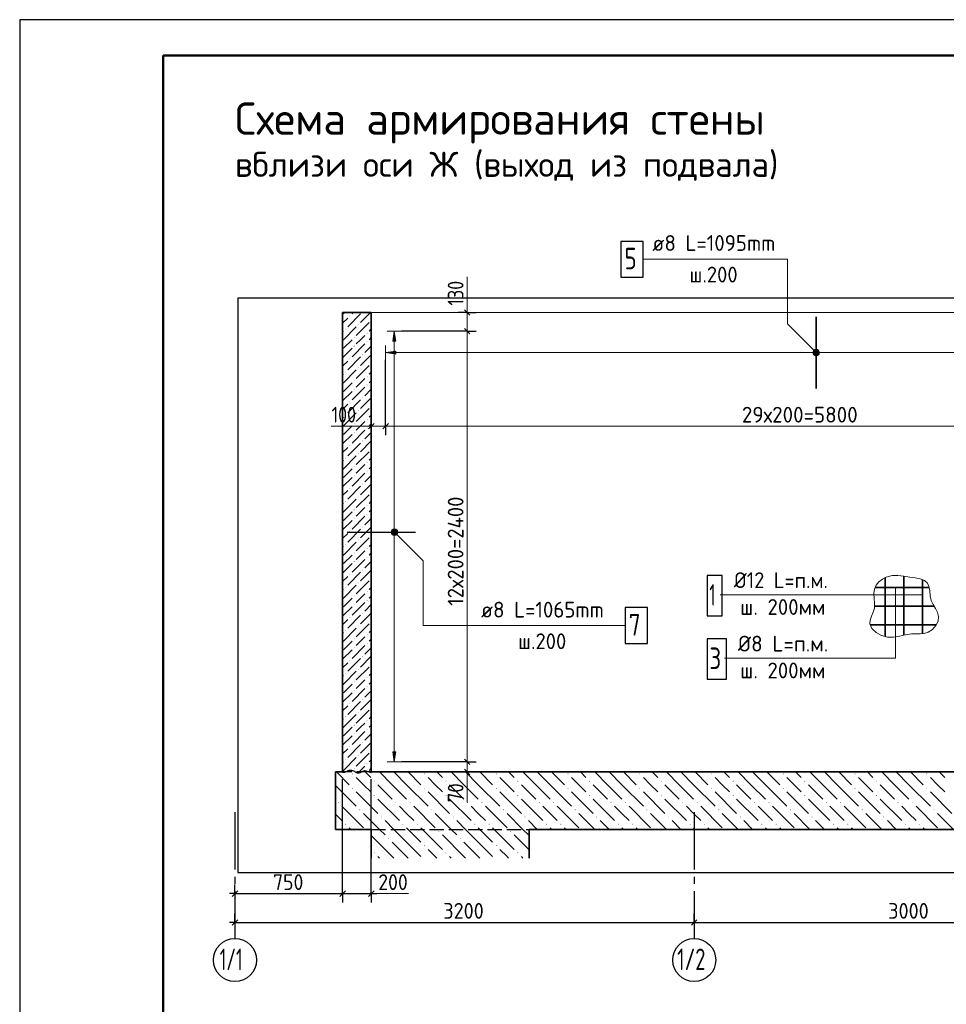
# Model space of a CAD drawing. Header units: millimetres. Extents: x 0 to 42000, y 0 to 29700.
# Tile 2 of 8: x 0 to 12913, y 15983 to 29700. Entities that reach past the tile are written whole.
import ezdxf

# ---------------------------------------------------------------- set-up
doc = ezdxf.new("R2010")
doc.units = ezdxf.units.MM
doc.linetypes.add('______2', pattern=[270, 200, -70])
doc.linetypes.add('______5', pattern=[1100, 800, -100, 100, -100])
for name, color, linetype, lineweight in [('Standard', 7, 'Continuous', 25), ('ЖБ Лента фундамента под плитной частью', 7, 'Continuous', 35), ('ЖБ Плита Фундамента верхний уровень', 7, 'Continuous', 35), ('ЖБ Стена верхний уровень', 7, 'Continuous', 35), ('Заголовок чертежа', 7, 'Continuous', 25), ('Позиционная метка линия выноска', 7, 'Continuous', 13), ('Позиционная метка номер позиции', 7, 'Continuous', 13), ('Примечания', 7, 'Continuous', 13), ('Стена обрамление П-обр.', 7, 'Continuous', 35)]:
    doc.layers.add(name, color=color, linetype=linetype, lineweight=lineweight)
doc.layers.add('Оси', color=7, linetype='______5')
doc.layers.add('Размерная выноска', color=7, linetype='Continuous')
doc.layers.add('Стена Хомут', color=7, linetype='Continuous', lineweight=25, true_color=0x6e3c1e)
doc.styles.add('ISOCPEUR', font='txt')

msp = doc.modelspace()

# ---------------------------------------------------------------- hatches: boundary and pattern name
at = {"layer": 'ЖБ Лента фундамента под плитной частью', "linetype": 'Continuous', "lineweight": 18, "transparency": 33554687}
for points in [[(5835, 18392), (5841, 18399), (5848, 18392), (5841, 18386)], [(6835, 18392), (6841, 18399), (6848, 18392), (6841, 18386)], [(5135, 18292), (5141, 18299), (5148, 18292), (5141, 18286)], [(6135, 18292), (6141, 18299), (6148, 18292), (6141, 18286)], [(5635, 18192), (5641, 18199), (5648, 18192), (5641, 18186)], [(6635, 18192), (6641, 18199), (6648, 18192), (6641, 18186)], [(4935, 18092), (4941, 18099), (4948, 18092), (4941, 18086)], [(5935, 18092), (5941, 18099), (5948, 18092), (5941, 18086)], [(6935, 18092), (6941, 18099), (6948, 18092), (6941, 18086)]]:
    msp.add_hatch(color=7, dxfattribs=at).paths.add_polyline_path(points, flags=16)
at = {"layer": 'ЖБ Плита Фундамента верхний уровень', "linetype": 'Continuous', "lineweight": 18, "transparency": 33554687}
for points in [[(4635, 19192), (4641, 19199), (4648, 19192), (4641, 19186)], [(4935, 19092), (4941, 19099), (4948, 19092), (4941, 19086)], [(5635, 19192), (5641, 19199), (5648, 19192), (5641, 19186)], [(5935, 19092), (5941, 19099), (5948, 19092), (5941, 19086)], [(6635, 19192), (6641, 19199), (6648, 19192), (6641, 19186)], [(6935, 19092), (6941, 19099), (6948, 19092), (6941, 19086)], [(7635, 19192), (7641, 19199), (7648, 19192), (7641, 19186)], [(7935, 19092), (7941, 19099), (7948, 19092), (7941, 19086)], [(8635, 19192), (8641, 19199), (8648, 19192), (8641, 19186)], [(8935, 19092), (8941, 19099), (8948, 19092), (8941, 19086)], [(9635, 19192), (9641, 19199), (9648, 19192), (9641, 19186)], [(9935, 19092), (9941, 19099), (9948, 19092), (9941, 19086)], [(10635, 19192), (10641, 19199), (10648, 19192), (10641, 19186)], [(10935, 19092), (10941, 19099), (10948, 19092), (10941, 19086)], [(11635, 19192), (11641, 19199), (11648, 19192), (11641, 19186)], [(11935, 19092), (11941, 19099), (11948, 19092), (11941, 19086)], [(12635, 19192), (12641, 19199), (12648, 19192), (12641, 19186)], [(4635, 18992), (4641, 18999), (4648, 18992), (4641, 18986)], [(5635, 18992), (5641, 18999), (5648, 18992), (5641, 18986)], [(6635, 18992), (6641, 18999), (6648, 18992), (6641, 18986)], [(7635, 18992), (7641, 18999), (7648, 18992), (7641, 18986)], [(8635, 18992), (8641, 18999), (8648, 18992), (8641, 18986)], [(9635, 18992), (9641, 18999), (9648, 18992), (9641, 18986)], [(10635, 18992), (10641, 18999), (10648, 18992), (10641, 18986)], [(11635, 18992), (11641, 18999), (11648, 18992), (11641, 18986)], [(12635, 18992), (12641, 18999), (12648, 18992), (12641, 18986)], [(4435, 18792), (4441, 18799), (4448, 18792), (4441, 18786)], [(4935, 18892), (4941, 18899), (4948, 18892), (4941, 18886)], [(5235, 18792), (5241, 18799), (5248, 18792), (5241, 18786)], [(5435, 18792), (5441, 18799), (5448, 18792), (5441, 18786)], [(5935, 18892), (5941, 18899), (5948, 18892), (5941, 18886)], [(6235, 18792), (6241, 18799), (6248, 18792), (6241, 18786)], [(6435, 18792), (6441, 18799), (6448, 18792), (6441, 18786)], [(6935, 18892), (6941, 18899), (6948, 18892), (6941, 18886)], [(7235, 18792), (7241, 18799), (7248, 18792), (7241, 18786)], [(7435, 18792), (7441, 18799), (7448, 18792), (7441, 18786)], [(7935, 18892), (7941, 18899), (7948, 18892), (7941, 18886)], [(8235, 18792), (8241, 18799), (8248, 18792), (8241, 18786)], [(8435, 18792), (8441, 18799), (8448, 18792), (8441, 18786)], [(8935, 18892), (8941, 18899), (8948, 18892), (8941, 18886)], [(9235, 18792), (9241, 18799), (9248, 18792), (9241, 18786)], [(9435, 18792), (9441, 18799), (9448, 18792), (9441, 18786)], [(9935, 18892), (9941, 18899), (9948, 18892), (9941, 18886)], [(10235, 18792), (10241, 18799), (10248, 18792), (10241, 18786)], [(10435, 18792), (10441, 18799), (10448, 18792), (10441, 18786)], [(10935, 18892), (10941, 18899), (10948, 18892), (10941, 18886)], [(11235, 18792), (11241, 18799), (11248, 18792), (11241, 18786)], [(11435, 18792), (11441, 18799), (11448, 18792), (11441, 18786)], [(11935, 18892), (11941, 18899), (11948, 18892), (11941, 18886)], [(12235, 18792), (12241, 18799), (12248, 18792), (12241, 18786)], [(12435, 18792), (12441, 18799), (12448, 18792), (12441, 18786)], [(4735, 18692), (4741, 18699), (4748, 18692), (4741, 18686)], [(5735, 18692), (5741, 18699), (5748, 18692), (5741, 18686)], [(6735, 18692), (6741, 18699), (6748, 18692), (6741, 18686)], [(7735, 18692), (7741, 18699), (7748, 18692), (7741, 18686)], [(8735, 18692), (8741, 18699), (8748, 18692), (8741, 18686)], [(9735, 18692), (9741, 18699), (9748, 18692), (9741, 18686)], [(10735, 18692), (10741, 18699), (10748, 18692), (10741, 18686)], [(11735, 18692), (11741, 18699), (11748, 18692), (11741, 18686)], [(12735, 18692), (12741, 18699), (12748, 18692), (12741, 18686)], [(5035, 18592), (5041, 18599), (5048, 18592), (5041, 18586)], [(6035, 18592), (6041, 18599), (6048, 18592), (6041, 18586)], [(7035, 18592), (7041, 18599), (7048, 18592), (7041, 18586)], [(8035, 18592), (8041, 18599), (8048, 18592), (8041, 18586)], [(9035, 18592), (9041, 18599), (9048, 18592), (9041, 18586)], [(10035, 18592), (10041, 18599), (10048, 18592), (10041, 18586)], [(11035, 18592), (11041, 18599), (11048, 18592), (11041, 18586)], [(12035, 18592), (12041, 18599), (12048, 18592), (12041, 18586)], [(4535, 18492), (4541, 18499), (4548, 18492), (4541, 18486)], [(5335, 18492), (5341, 18499), (5348, 18492), (5341, 18486)], [(5535, 18492), (5541, 18499), (5548, 18492), (5541, 18486)], [(6335, 18492), (6341, 18499), (6348, 18492), (6341, 18486)], [(6535, 18492), (6541, 18499), (6548, 18492), (6541, 18486)], [(7335, 18492), (7341, 18499), (7348, 18492), (7341, 18486)], [(7535, 18492), (7541, 18499), (7548, 18492), (7541, 18486)], [(8335, 18492), (8341, 18499), (8348, 18492), (8341, 18486)], [(8535, 18492), (8541, 18499), (8548, 18492), (8541, 18486)], [(9335, 18492), (9341, 18499), (9348, 18492), (9341, 18486)], [(9535, 18492), (9541, 18499), (9548, 18492), (9541, 18486)], [(10335, 18492), (10341, 18499), (10348, 18492), (10341, 18486)], [(10535, 18492), (10541, 18499), (10548, 18492), (10541, 18486)], [(11335, 18492), (11341, 18499), (11348, 18492), (11341, 18486)], [(11535, 18492), (11541, 18499), (11548, 18492), (11541, 18486)], [(12335, 18492), (12341, 18499), (12348, 18492), (12341, 18486)], [(12535, 18492), (12541, 18499), (12548, 18492), (12541, 18486)]]:
    msp.add_hatch(color=7, dxfattribs=at).paths.add_polyline_path(points, flags=16)
at = {"layer": 'ЖБ Стена верхний уровень', "linetype": 'Continuous', "lineweight": 18, "transparency": 33554687}
for points in [[(4596, 25572), (4601, 25577), (4606, 25572), (4601, 25567)], [(4896, 25512), (4900, 25516), (4900, 25508)], [(4536, 25392), (4541, 25397), (4546, 25392), (4541, 25387)], [(4716, 25452), (4721, 25457), (4726, 25452), (4721, 25447)], [(4656, 25272), (4661, 25277), (4666, 25272), (4661, 25267)], [(4836, 25332), (4841, 25337), (4846, 25332), (4841, 25327)], [(4656, 25152), (4661, 25157), (4666, 25152), (4661, 25147)], [(4836, 25212), (4841, 25217), (4846, 25212), (4841, 25207)], [(4596, 24972), (4601, 24977), (4606, 24972), (4601, 24967)], [(4776, 25032), (4781, 25037), (4786, 25032), (4781, 25027)], [(4716, 24852), (4721, 24857), (4726, 24852), (4721, 24847)], [(4896, 24912), (4900, 24916), (4900, 24908)], [(4536, 24792), (4541, 24797), (4546, 24792), (4541, 24787)], [(4836, 24732), (4841, 24737), (4846, 24732), (4841, 24727)], [(4656, 24672), (4661, 24677), (4666, 24672), (4661, 24667)], [(4656, 24552), (4661, 24557), (4666, 24552), (4661, 24547)], [(4836, 24612), (4841, 24617), (4846, 24612), (4841, 24607)], [(4776, 24432), (4781, 24437), (4786, 24432), (4781, 24427)], [(4596, 24372), (4601, 24377), (4606, 24372), (4601, 24367)], [(4896, 24312), (4900, 24316), (4900, 24308)], [(4536, 24192), (4541, 24197), (4546, 24192), (4541, 24187)], [(4716, 24252), (4721, 24257), (4726, 24252), (4721, 24247)], [(4656, 24072), (4661, 24077), (4666, 24072), (4661, 24067)], [(4836, 24132), (4841, 24137), (4846, 24132), (4841, 24127)], [(4836, 24012), (4841, 24017), (4846, 24012), (4841, 24007)], [(4656, 23952), (4661, 23957), (4666, 23952), (4661, 23947)], [(4596, 23772), (4601, 23777), (4606, 23772), (4601, 23767)], [(4776, 23832), (4781, 23837), (4786, 23832), (4781, 23827)], [(4536, 23592), (4541, 23597), (4546, 23592), (4541, 23587)], [(4716, 23652), (4721, 23657), (4726, 23652), (4721, 23647)], [(4896, 23712), (4900, 23716), (4900, 23708)], [(4656, 23472), (4661, 23477), (4666, 23472), (4661, 23467)], [(4836, 23532), (4841, 23537), (4846, 23532), (4841, 23527)], [(4656, 23352), (4661, 23357), (4666, 23352), (4661, 23347)], [(4836, 23412), (4841, 23417), (4846, 23412), (4841, 23407)], [(4776, 23232), (4781, 23237), (4786, 23232), (4781, 23227)], [(4596, 23172), (4601, 23177), (4606, 23172), (4601, 23167)], [(4716, 23052), (4721, 23057), (4726, 23052), (4721, 23047)], [(4896, 23112), (4900, 23116), (4900, 23108)], [(4536, 22992), (4541, 22997), (4546, 22992), (4541, 22987)], [(4836, 22932), (4841, 22937), (4846, 22932), (4841, 22927)], [(4656, 22872), (4661, 22877), (4666, 22872), (4661, 22867)], [(4836, 22812), (4841, 22817), (4846, 22812), (4841, 22807)], [(4656, 22752), (4661, 22757), (4666, 22752), (4661, 22747)], [(4776, 22632), (4781, 22637), (4786, 22632), (4781, 22627)], [(4596, 22572), (4601, 22577), (4606, 22572), (4601, 22567)], [(4896, 22512), (4900, 22516), (4900, 22508)], [(4536, 22392), (4541, 22397), (4546, 22392), (4541, 22387)], [(4716, 22452), (4721, 22457), (4726, 22452), (4721, 22447)], [(4656, 22272), (4661, 22277), (4666, 22272), (4661, 22267)], [(4836, 22332), (4841, 22337), (4846, 22332), (4841, 22327)], [(4656, 22152), (4661, 22157), (4666, 22152), (4661, 22147)], [(4836, 22212), (4841, 22217), (4846, 22212), (4841, 22207)], [(4596, 21972), (4601, 21977), (4606, 21972), (4601, 21967)], [(4776, 22032), (4781, 22037), (4786, 22032), (4781, 22027)], [(4716, 21852), (4721, 21857), (4726, 21852), (4721, 21847)], [(4896, 21912), (4900, 21916), (4900, 21908)], [(4536, 21792), (4541, 21797), (4546, 21792), (4541, 21787)], [(4656, 21672), (4661, 21677), (4666, 21672), (4661, 21667)], [(4836, 21732), (4841, 21737), (4846, 21732), (4841, 21727)], [(4656, 21552), (4661, 21557), (4666, 21552), (4661, 21547)], [(4836, 21612), (4841, 21617), (4846, 21612), (4841, 21607)], [(4776, 21432), (4781, 21437), (4786, 21432), (4781, 21427)], [(4596, 21372), (4601, 21377), (4606, 21372), (4601, 21367)], [(4896, 21312), (4900, 21316), (4900, 21308)], [(4536, 21192), (4541, 21197), (4546, 21192), (4541, 21187)], [(4716, 21252), (4721, 21257), (4726, 21252), (4721, 21247)], [(4836, 21132), (4841, 21137), (4846, 21132), (4841, 21127)], [(4656, 21072), (4661, 21077), (4666, 21072), (4661, 21067)], [(4836, 21012), (4841, 21017), (4846, 21012), (4841, 21007)], [(4656, 20952), (4661, 20957), (4666, 20952), (4661, 20947)], [(4596, 20772), (4601, 20777), (4606, 20772), (4601, 20767)], [(4776, 20832), (4781, 20837), (4786, 20832), (4781, 20827)], [(4896, 20712), (4900, 20716), (4900, 20708)], [(4536, 20592), (4541, 20597), (4546, 20592), (4541, 20587)], [(4716, 20652), (4721, 20657), (4726, 20652), (4721, 20647)], [(4656, 20472), (4661, 20477), (4666, 20472), (4661, 20467)], [(4836, 20532), (4841, 20537), (4846, 20532), (4841, 20527)], [(4656, 20352), (4661, 20357), (4666, 20352), (4661, 20347)], [(4836, 20412), (4841, 20417), (4846, 20412), (4841, 20407)], [(4596, 20172), (4601, 20177), (4606, 20172), (4601, 20167)], [(4776, 20232), (4781, 20237), (4786, 20232), (4781, 20227)], [(4716, 20052), (4721, 20057), (4726, 20052), (4721, 20047)], [(4896, 20112), (4900, 20116), (4900, 20108)], [(4536, 19992), (4541, 19997), (4546, 19992), (4541, 19987)], [(4836, 19932), (4841, 19937), (4846, 19932), (4841, 19927)], [(4656, 19872), (4661, 19877), (4666, 19872), (4661, 19867)], [(4656, 19752), (4661, 19757), (4666, 19752), (4661, 19747)], [(4836, 19812), (4841, 19817), (4846, 19812), (4841, 19807)], [(4776, 19632), (4781, 19637), (4786, 19632), (4781, 19627)], [(4596, 19572), (4601, 19577), (4606, 19572), (4601, 19567)], [(4896, 19512), (4900, 19516), (4900, 19508)], [(4536, 19392), (4541, 19397), (4546, 19392), (4541, 19387)], [(4716, 19452), (4721, 19457), (4726, 19452), (4721, 19447)], [(4656, 19272), (4661, 19277), (4666, 19272), (4661, 19267)], [(4836, 19332), (4841, 19337), (4846, 19332), (4841, 19327)]]:
    msp.add_hatch(color=7, dxfattribs=at).paths.add_polyline_path(points, flags=16)
at = {"layer": 'Позиционная метка линия выноска', "linetype": 'Continuous', "lineweight": 13, "transparency": 33554687}
for points in [[(11057, 25073), (11089, 25105), (11068, 25094)], [(11089, 25105), (11057, 25073), (11057, 25051)], [(11089, 25105), (11057, 25051), (11111, 25105)], [(11111, 25105), (11057, 25051), (11068, 25030)], [(11111, 25105), (11068, 25030), (11132, 25094)], [(11132, 25094), (11068, 25030), (11089, 25019)], [(11132, 25094), (11089, 25019), (11143, 25073)], [(11143, 25073), (11089, 25019), (11111, 25019)], [(11143, 25073), (11111, 25019), (11143, 25051)], [(11143, 25051), (11111, 25019), (11132, 25030)], [(5192, 22528), (5236, 22603), (5181, 22549)], [(5181, 22549), (5236, 22603), (5213, 22603)], [(5181, 22549), (5213, 22603), (5181, 22571)], [(5181, 22571), (5213, 22603), (5192, 22592)], [(5192, 22528), (5256, 22592), (5236, 22603)], [(5213, 22517), (5256, 22592), (5192, 22528)], [(5213, 22517), (5267, 22571), (5256, 22592)], [(5236, 22517), (5267, 22571), (5213, 22517)], [(5236, 22517), (5267, 22549), (5267, 22571)], [(5267, 22549), (5236, 22517), (5256, 22528)]]:
    msp.add_hatch(color=7, dxfattribs=at).paths.add_polyline_path(points)
at = {"layer": 'Стена обрамление П-обр.', "linetype": 'Continuous', "lineweight": 13, "transparency": 33554687}
msp.add_hatch(color=7, dxfattribs=at).paths.add_polyline_path([(5240, 25042), (5100, 25062), (5240, 25082)], flags=16)
at = {"layer": 'Стена Хомут', "linetype": 'Continuous', "lineweight": 13, "transparency": 33554687}
msp.add_hatch(color=7, dxfattribs=at).paths.add_polyline_path([(5240, 25220), (5220, 25360), (5200, 25220)])
msp.add_hatch(color=7, dxfattribs=at).paths.add_polyline_path([(5240, 19500), (5220, 19360), (5200, 19500)], flags=16)

# ---------------------------------------------------------------- linework, layer by layer
at = {"layer": 'Standard', "color": 7, "linetype": 'Continuous', "lineweight": 25, "transparency": 33554687}
for p, q in [((2000, 29200), (2000, 1058)), ((6197, 25658), (6272, 25582)), ((6197, 25397), (6272, 25322)), ((4862, 23999), (4938, 24074)), ((5062, 23999), (5138, 24074)), ((6197, 19397), (6272, 19322)), ((6197, 19258), (6272, 19182)), ((2962, 17487), (3038, 17562)), ((4462, 17487), (4538, 17562)), ((4862, 17487), (4938, 17562)), ((2962, 17087), (3038, 17162)), ((9362, 17087), (9438, 17162))]:
    msp.add_line(p, q, dxfattribs=at)
at = {"layer": 'Standard', "color": 7, "linetype": 'Continuous', "lineweight": 13, "transparency": 33554687}
for p, q in [((6235, 25620), (6235, 25695)), ((6235, 25360), (6235, 19360)), ((4900, 24037), (4825, 24037)), ((4900, 24037), (5100, 24037)), ((5100, 24037), (16700, 24037)), ((6235, 19360), (6235, 19220)), ((6235, 19220), (6235, 19145))]:
    msp.add_line(p, q, dxfattribs=at)
at = {"layer": 'Standard', "color": 7, "linetype": 'Continuous', "lineweight": 18, "transparency": 33554687}
msp.add_line((17300, 25620), (4900, 25620), dxfattribs=at)
at = {"layer": 'Standard', "color": 7, "linetype": 'Continuous', "lineweight": -3, "transparency": 33554687}
for p, q in [((6235, 25620), (6110, 25620)), ((6235, 25620), (6360, 25620)), ((6235, 25620), (6235, 25620)), ((6235, 25360), (6110, 25360)), ((6235, 25360), (6360, 25360)), ((4900, 24037), (4900, 24162)), ((5100, 24037), (5100, 24162)), ((4900, 24037), (4900, 23912)), ((4900, 24037), (4900, 24037)), ((5100, 24037), (5100, 23912)), ((6235, 19360), (6110, 19360)), ((6235, 19360), (6360, 19360)), ((6235, 19220), (6110, 19220)), ((6235, 19220), (6360, 19220)), ((3000, 17525), (3000, 17650)), ((4500, 17525), (4500, 17650)), ((4900, 17525), (4900, 17650)), ((3000, 17525), (2925, 17525)), ((3000, 17525), (3000, 17400)), ((3000, 17525), (3000, 17225)), ((3000, 17525), (4500, 17525)), ((4500, 17525), (4500, 17400)), ((4500, 17525), (4900, 17525)), ((4900, 17525), (4900, 17400)), ((4900, 17525), (4975, 17525)), ((3000, 17125), (3000, 17250)), ((9400, 17125), (9400, 17250)), ((3000, 17125), (2925, 17125)), ((3000, 17125), (3000, 17000)), ((3000, 17125), (3000, 17000)), ((3000, 17125), (9400, 17125)), ((9400, 17125), (9400, 17000)), ((9400, 17125), (9400, 17000)), ((9400, 17125), (15400, 17125))]:
    msp.add_line(p, q, dxfattribs=at)
at = {"layer": 'Standard', "color": 7, "linetype": 'Continuous', "lineweight": 25, "transparency": 33554687}
msp.add_lwpolyline([(0, 0), (42000, 0), (42000, 29700), (0, 29700), (0, 0)], close=True, dxfattribs=at)
at = {"layer": 'Standard', "color": 7, "linetype": 'Continuous', "lineweight": 50, "transparency": 33554687}
msp.add_lwpolyline([(2000, 29200), (41500, 29200), (41500, 500), (2000, 500), (2000, 29200)], close=True, dxfattribs=at)
at = {"layer": 'Standard', "color": 7, "linetype": 'Continuous', "lineweight": 13, "transparency": 33554687}
for points in [[(32000, 29200), (2000, 29200), (2000, 6000), (32000, 6000), (32000, 29200)], [(6235, 25620), (6235, 25613), (6235, 25613), (6235, 25360)]]:
    msp.add_lwpolyline(points, dxfattribs=at)
at = {"layer": 'Standard', "color": 254, "linetype": 'Continuous', "lineweight": 25, "true_color": 0xc4c4ff, "transparency": 33554687}
msp.add_lwpolyline([(3038, 17820), (18058, 17820), (18058, 25820), (3038, 25820), (3038, 17820)], dxfattribs=at)
at = {"layer": 'Standard', "color": 7, "linetype": 'Continuous', "lineweight": -3, "transparency": 33554687}
for points in [[(6235, 25360), (6218, 25360), (6218, 25360), (6218, 25360), (6218, 25360), (5320, 25360)], [(5100, 24037), (5100, 24054), (5100, 24054), (5100, 24054), (5100, 24054), (5100, 24200), (5100, 24200), (5100, 24962)], [(6235, 19360), (6218, 19360), (6218, 19360), (5320, 19360)], [(6235, 19220), (6218, 19220), (6218, 19220), (5100, 19220)], [(4500, 17525), (4500, 17542), (4500, 17542), (4500, 17952), (4500, 17952), (4500, 19120)], [(4900, 17525), (4900, 17542), (4900, 17542), (4900, 18116), (4900, 18116), (4900, 19120)]]:
    msp.add_lwpolyline(points, dxfattribs=at)
at = {"layer": 'ЖБ Лента фундамента под плитной частью', "color": 7, "linetype": 'Continuous', "lineweight": 35, "transparency": 33554687}
for p, q in [((4900, 18420), (4900, 18020)), ((7100, 18020), (7100, 18420))]:
    msp.add_line(p, q, dxfattribs=at)
at = {"layer": 'ЖБ Лента фундамента под плитной частью', "color": 252, "linetype": 'Continuous', "lineweight": 18, "true_color": 0x8f8f8f, "transparency": 33554687}
for p, q in [((5013, 18420), (5091, 18342)), ((5391, 18242), (5213, 18420)), ((5413, 18420), (5591, 18242)), ((5613, 18420), (5891, 18142)), ((6013, 18420), (6091, 18342)), ((6391, 18242), (6213, 18420)), ((6413, 18420), (6591, 18242)), ((6613, 18420), (6891, 18142)), ((7013, 18420), (7091, 18342)), ((5191, 18042), (4900, 18333)), ((6191, 18042), (5891, 18342)), ((7100, 18133), (6891, 18342)), ((5191, 18242), (5391, 18042)), ((5391, 18242), (5591, 18042)), ((5791, 18042), (5691, 18142)), ((6191, 18242), (6391, 18042)), ((6391, 18242), (6591, 18042)), ((6791, 18042), (6691, 18142)), ((4991, 18042), (5013, 18020)), ((5191, 18042), (5213, 18020)), ((5391, 18042), (5413, 18020)), ((5813, 18020), (5791, 18042)), ((5991, 18042), (6013, 18020)), ((6191, 18042), (6213, 18020)), ((6391, 18042), (6413, 18020)), ((6813, 18020), (6791, 18042)), ((6991, 18042), (7013, 18020))]:
    msp.add_line(p, q, dxfattribs=at)
at = {"layer": 'ЖБ Плита Фундамента верхний уровень', "color": 7, "linetype": 'Continuous', "lineweight": 35, "transparency": 33554687}
for p, q in [((4400, 19220), (4400, 18420)), ((4500, 19220), (4400, 19220)), ((16900, 19220), (4900, 19220)), ((4400, 18420), (4900, 18420)), ((7100, 18420), (17400, 18420))]:
    msp.add_line(p, q, dxfattribs=at)
at = {"layer": 'ЖБ Плита Фундамента верхний уровень', "color": 252, "linetype": 'Continuous', "lineweight": 18, "true_color": 0x8f8f8f, "transparency": 33554687}
for p, q in [((4413, 19220), (4591, 19042)), ((4813, 19220), (4891, 19142)), ((5191, 19042), (5013, 19220)), ((5213, 19220), (5391, 19042)), ((5413, 19220), (5591, 19042)), ((5813, 19220), (5891, 19142)), ((6191, 19042), (6013, 19220)), ((6213, 19220), (6391, 19042)), ((6413, 19220), (6591, 19042)), ((6813, 19220), (6891, 19142)), ((7191, 19042), (7013, 19220)), ((7213, 19220), (7391, 19042)), ((7413, 19220), (7591, 19042)), ((7813, 19220), (7891, 19142)), ((8191, 19042), (8013, 19220)), ((8213, 19220), (8391, 19042)), ((8413, 19220), (8591, 19042)), ((8813, 19220), (8891, 19142)), ((9191, 19042), (9013, 19220)), ((9213, 19220), (9391, 19042)), ((9413, 19220), (9591, 19042)), ((9813, 19220), (9891, 19142)), ((10191, 19042), (10013, 19220)), ((10213, 19220), (10391, 19042)), ((10413, 19220), (10591, 19042)), ((10813, 19220), (10891, 19142)), ((11191, 19042), (11013, 19220)), ((11213, 19220), (11391, 19042)), ((11413, 19220), (11591, 19042)), ((11813, 19220), (11891, 19142)), ((12191, 19042), (12013, 19220)), ((12213, 19220), (12391, 19042)), ((12413, 19220), (12591, 19042)), ((12813, 19220), (12891, 19142)), ((4791, 19042), (4691, 19142)), ((5791, 19042), (5691, 19142)), ((6791, 19042), (6691, 19142)), ((7791, 19042), (7691, 19142)), ((8791, 19042), (8691, 19142)), ((9791, 19042), (9691, 19142)), ((10791, 19042), (10691, 19142)), ((11791, 19042), (11691, 19142)), ((12791, 19042), (12691, 19142)), ((4400, 19033), (4691, 18742)), ((4691, 18942), (4991, 18642)), ((4891, 18942), (4791, 19042)), ((4991, 19042), (5191, 18842)), ((5191, 19042), (5391, 18842)), ((5391, 19042), (5691, 18742)), ((5691, 18942), (5991, 18642)), ((5891, 18942), (5791, 19042)), ((5991, 19042), (6191, 18842)), ((6191, 19042), (6391, 18842)), ((6391, 19042), (6691, 18742)), ((6691, 18942), (6991, 18642)), ((6891, 18942), (6791, 19042)), ((6991, 19042), (7191, 18842)), ((7191, 19042), (7391, 18842)), ((7391, 19042), (7691, 18742)), ((7691, 18942), (7991, 18642)), ((7891, 18942), (7791, 19042)), ((7991, 19042), (8191, 18842)), ((8191, 19042), (8391, 18842)), ((8391, 19042), (8691, 18742)), ((8691, 18942), (8991, 18642)), ((8891, 18942), (8791, 19042)), ((8991, 19042), (9191, 18842)), ((9191, 19042), (9391, 18842)), ((9391, 19042), (9691, 18742)), ((9691, 18942), (9991, 18642)), ((9891, 18942), (9791, 19042)), ((9991, 19042), (10191, 18842)), ((10191, 19042), (10391, 18842)), ((10391, 19042), (10691, 18742)), ((10691, 18942), (10991, 18642)), ((10891, 18942), (10791, 19042)), ((10991, 19042), (11191, 18842)), ((11191, 19042), (11391, 18842)), ((11391, 19042), (11691, 18742)), ((11691, 18942), (11991, 18642)), ((11891, 18942), (11791, 19042)), ((11991, 19042), (12191, 18842)), ((12191, 19042), (12391, 18842)), ((12391, 19042), (12691, 18742)), ((12691, 18942), (12991, 18642)), ((12891, 18942), (12791, 19042)), ((4991, 18842), (5291, 18542)), ((5991, 18842), (6291, 18542)), ((6991, 18842), (7291, 18542)), ((7991, 18842), (8291, 18542)), ((8991, 18842), (9291, 18542)), ((9991, 18842), (10291, 18542)), ((10991, 18842), (11291, 18542)), ((11991, 18842), (12291, 18542)), ((4491, 18742), (4791, 18442)), ((5391, 18642), (5291, 18742)), ((5491, 18742), (5791, 18442)), ((6391, 18642), (6291, 18742)), ((6491, 18742), (6791, 18442)), ((7391, 18642), (7291, 18742)), ((7491, 18742), (7791, 18442)), ((8391, 18642), (8291, 18742)), ((8491, 18742), (8791, 18442)), ((9391, 18642), (9291, 18742)), ((9491, 18742), (9791, 18442)), ((10391, 18642), (10291, 18742)), ((10491, 18742), (10791, 18442)), ((11391, 18642), (11291, 18742)), ((11491, 18742), (11791, 18442)), ((12391, 18642), (12291, 18742)), ((12491, 18742), (12791, 18442)), ((4491, 18542), (4400, 18633)), ((4791, 18642), (5013, 18420)), ((5213, 18420), (5091, 18542)), ((5491, 18542), (5391, 18642)), ((5791, 18642), (6013, 18420)), ((6213, 18420), (6091, 18542)), ((6491, 18542), (6391, 18642)), ((6791, 18642), (7013, 18420)), ((7213, 18420), (7091, 18542)), ((7491, 18542), (7391, 18642)), ((7791, 18642), (8013, 18420)), ((8213, 18420), (8091, 18542)), ((8491, 18542), (8391, 18642)), ((8791, 18642), (9013, 18420)), ((9213, 18420), (9091, 18542)), ((9491, 18542), (9391, 18642)), ((9791, 18642), (10013, 18420)), ((10213, 18420), (10091, 18542)), ((10491, 18542), (10391, 18642)), ((10791, 18642), (11013, 18420)), ((11213, 18420), (11091, 18542)), ((11491, 18542), (11391, 18642)), ((11791, 18642), (12013, 18420)), ((12213, 18420), (12091, 18542)), ((12491, 18542), (12391, 18642)), ((12791, 18642), (13013, 18420)), ((4400, 18433), (4413, 18420)), ((4591, 18442), (4613, 18420)), ((5391, 18442), (5413, 18420)), ((5591, 18442), (5613, 18420)), ((6391, 18442), (6413, 18420)), ((6591, 18442), (6613, 18420)), ((7391, 18442), (7413, 18420)), ((7591, 18442), (7613, 18420)), ((8391, 18442), (8413, 18420)), ((8591, 18442), (8613, 18420)), ((9391, 18442), (9413, 18420)), ((9591, 18442), (9613, 18420)), ((10391, 18442), (10413, 18420)), ((10591, 18442), (10613, 18420)), ((11391, 18442), (11413, 18420)), ((11591, 18442), (11613, 18420)), ((12391, 18442), (12413, 18420)), ((12591, 18442), (12613, 18420))]:
    msp.add_line(p, q, dxfattribs=at)
at = {"layer": 'ЖБ Стена верхний уровень', "color": 251, "linetype": 'Continuous', "lineweight": 18, "true_color": 0x494949, "transparency": 33554687}
for p, q in [((4529, 25620), (4500, 25591)), ((4500, 25471), (4571, 25542)), ((4751, 25602), (4571, 25422)), ((4649, 25620), (4631, 25602)), ((4889, 25620), (4751, 25482)), ((4511, 25242), (4691, 25422)), ((4871, 25482), (4691, 25302)), ((4900, 25391), (4871, 25362)), ((4511, 25362), (4500, 25351)), ((4511, 25242), (4500, 25231)), ((4631, 25242), (4511, 25122)), ((4691, 25182), (4751, 25242)), ((4751, 25242), (4811, 25302)), ((4900, 25271), (4871, 25242)), ((4631, 25122), (4500, 24991)), ((4811, 25182), (4631, 25002)), ((4900, 25151), (4811, 25062)), ((4751, 25002), (4571, 24822)), ((4900, 25031), (4751, 24882)), ((4500, 24871), (4571, 24942)), ((4871, 24882), (4691, 24702)), ((4511, 24762), (4500, 24751)), ((4511, 24642), (4691, 24822)), ((4751, 24642), (4811, 24702)), ((4900, 24791), (4871, 24762)), ((4511, 24642), (4500, 24631)), ((4631, 24642), (4511, 24522)), ((4811, 24582), (4631, 24402)), ((4691, 24582), (4751, 24642)), ((4900, 24671), (4871, 24642)), ((4631, 24522), (4500, 24391)), ((4900, 24431), (4751, 24282)), ((4900, 24551), (4811, 24462)), ((4500, 24271), (4571, 24342)), ((4751, 24402), (4571, 24222)), ((4871, 24282), (4691, 24102)), ((4511, 24162), (4500, 24151)), ((4511, 24042), (4691, 24222)), ((4900, 24191), (4871, 24162)), ((4511, 24042), (4500, 24031)), ((4631, 24042), (4511, 23922)), ((4691, 23982), (4751, 24042)), ((4751, 24042), (4811, 24102)), ((4900, 24071), (4871, 24042)), ((4631, 23922), (4500, 23791)), ((4811, 23982), (4631, 23802)), ((4900, 23951), (4811, 23862)), ((4500, 23671), (4571, 23742)), ((4751, 23802), (4571, 23622)), ((4900, 23831), (4751, 23682)), ((4511, 23442), (4691, 23622)), ((4871, 23682), (4691, 23502)), ((4511, 23562), (4500, 23551)), ((4751, 23442), (4811, 23502)), ((4900, 23591), (4871, 23562)), ((4900, 23471), (4871, 23442)), ((4511, 23442), (4500, 23431)), ((4631, 23322), (4500, 23191)), ((4631, 23442), (4511, 23322)), ((4811, 23382), (4631, 23202)), ((4691, 23382), (4751, 23442)), ((4900, 23351), (4811, 23262)), ((4751, 23202), (4571, 23022)), ((4900, 23231), (4751, 23082)), ((4500, 23071), (4571, 23142)), ((4871, 23082), (4691, 22902)), ((4511, 22962), (4500, 22951)), ((4511, 22842), (4691, 23022)), ((4900, 22991), (4871, 22962)), ((4511, 22842), (4500, 22831)), ((4631, 22842), (4511, 22722)), ((4811, 22782), (4631, 22602)), ((4691, 22782), (4751, 22842)), ((4751, 22842), (4811, 22902)), ((4900, 22871), (4871, 22842)), ((4631, 22722), (4500, 22591)), ((4900, 22751), (4811, 22662)), ((4500, 22471), (4571, 22542)), ((4751, 22602), (4571, 22422)), ((4900, 22631), (4751, 22482)), ((4511, 22362), (4500, 22351)), ((4511, 22242), (4691, 22422)), ((4871, 22482), (4691, 22302)), ((4900, 22391), (4871, 22362)), ((4511, 22242), (4500, 22231)), ((4631, 22242), (4511, 22122)), ((4691, 22182), (4751, 22242)), ((4751, 22242), (4811, 22302)), ((4900, 22271), (4871, 22242)), ((4631, 22122), (4500, 21991)), ((4811, 22182), (4631, 22002)), ((4900, 22151), (4811, 22062)), ((4751, 22002), (4571, 21822)), ((4900, 22031), (4751, 21882)), ((4500, 21871), (4571, 21942)), ((4511, 21642), (4691, 21822)), ((4871, 21882), (4691, 21702)), ((4511, 21762), (4500, 21751)), ((4751, 21642), (4811, 21702)), ((4900, 21791), (4871, 21762)), ((4511, 21642), (4500, 21631)), ((4631, 21642), (4511, 21522)), ((4811, 21582), (4631, 21402)), ((4691, 21582), (4751, 21642)), ((4900, 21551), (4811, 21462)), ((4900, 21671), (4871, 21642)), ((4631, 21522), (4500, 21391)), ((4751, 21402), (4571, 21222)), ((4900, 21431), (4751, 21282)), ((4500, 21271), (4571, 21342)), ((4871, 21282), (4691, 21102)), ((4511, 21162), (4500, 21151)), ((4511, 21042), (4691, 21222)), ((4900, 21191), (4871, 21162)), ((4511, 21042), (4500, 21031)), ((4631, 21042), (4511, 20922)), ((4691, 20982), (4751, 21042)), ((4751, 21042), (4811, 21102)), ((4900, 21071), (4871, 21042)), ((4631, 20922), (4500, 20791)), ((4811, 20982), (4631, 20802)), ((4900, 20951), (4811, 20862)), ((4500, 20671), (4571, 20742)), ((4751, 20802), (4571, 20622)), ((4900, 20831), (4751, 20682)), ((4511, 20442), (4691, 20622)), ((4871, 20682), (4691, 20502)), ((4900, 20591), (4871, 20562)), ((4511, 20562), (4500, 20551)), ((4511, 20442), (4500, 20431)), ((4631, 20442), (4511, 20322)), ((4691, 20382), (4751, 20442)), ((4751, 20442), (4811, 20502)), ((4900, 20471), (4871, 20442)), ((4631, 20322), (4500, 20191)), ((4811, 20382), (4631, 20202)), ((4900, 20351), (4811, 20262)), ((4751, 20202), (4571, 20022)), ((4900, 20231), (4751, 20082)), ((4500, 20071), (4571, 20142)), ((4871, 20082), (4691, 19902)), ((4511, 19962), (4500, 19951)), ((4511, 19842), (4691, 20022)), ((4751, 19842), (4811, 19902)), ((4900, 19991), (4871, 19962)), ((4511, 19842), (4500, 19831)), ((4631, 19842), (4511, 19722)), ((4811, 19782), (4631, 19602)), ((4691, 19782), (4751, 19842)), ((4900, 19871), (4871, 19842)), ((4631, 19722), (4500, 19591)), ((4900, 19631), (4751, 19482)), ((4900, 19751), (4811, 19662)), ((4500, 19471), (4571, 19542)), ((4751, 19602), (4571, 19422)), ((4871, 19482), (4691, 19302)), ((4511, 19362), (4500, 19351)), ((4511, 19242), (4691, 19422)), ((4900, 19391), (4871, 19362)), ((4511, 19242), (4500, 19231)), ((4631, 19242), (4609, 19220)), ((4729, 19220), (4751, 19242)), ((4751, 19242), (4811, 19302)), ((4900, 19271), (4871, 19242))]:
    msp.add_line(p, q, dxfattribs=at)
at = {"layer": 'ЖБ Стена верхний уровень', "color": 7, "linetype": 'Continuous', "lineweight": 35, "transparency": 33554687}
for p, q in [((4500, 25620), (4500, 19220)), ((4900, 25620), (4500, 25620)), ((4900, 19220), (4900, 25620))]:
    msp.add_line(p, q, dxfattribs=at)
at = {"layer": 'Оси', "color": 8, "linetype": '______5', "lineweight": -3, "transparency": 33554687}
for p, q in [((3000, 18660), (3000, 16900)), ((9400, 18660), (9400, 16900))]:
    msp.add_line(p, q, dxfattribs=at)
at = {"layer": 'Оси', "color": 7, "linetype": 'Continuous', "lineweight": -3, "transparency": 33554687}
for centre in [(3000, 16600), (9400, 16600)]:
    msp.add_circle(centre, 300, dxfattribs=at)
at = {"layer": 'Позиционная метка линия выноска', "color": 7, "linetype": 'Continuous', "lineweight": 13, "transparency": 33554687}
for p, q in [((11068, 25094), (11068, 25094)), ((11068, 25030), (11068, 25030)), ((11132, 25094), (11132, 25094)), ((11132, 25030), (11132, 25030)), ((5192, 22592), (5192, 22592)), ((5192, 22528), (5192, 22528)), ((5256, 22592), (5256, 22592)), ((5256, 22528), (5256, 22528))]:
    msp.add_line(p, q, dxfattribs=at)
for points in [[(8688, 26362), (10700, 26362), (10700, 25462), (11100, 25062)], [(8438, 21260), (5624, 21260), (5624, 22160), (5224, 22560)]]:
    msp.add_lwpolyline(points, dxfattribs=at)
for centre in [(11100, 25062), (5224, 22560)]:
    msp.add_circle(centre, 45, dxfattribs=at)
at = {"layer": 'Позиционная метка номер позиции', "color": 7, "linetype": 'Continuous', "lineweight": 35, "transparency": 33554687}
for p, q in [((12322, 21949), (12322, 21126)), ((12061, 21928), (12061, 21105)), ((12583, 21901), (12583, 21147)), ((11919, 21791), (12673, 21791)), ((11914, 21530), (12742, 21530)), ((11851, 21270), (12773, 21270))]:
    msp.add_line(p, q, dxfattribs=at)
at = {"layer": 'Позиционная метка номер позиции', "color": 7, "linetype": 'Continuous', "lineweight": 25, "transparency": 33554687}
for points in [[(9581, 21397), (9791, 21397), (9791, 21957), (9581, 21957), (9581, 21397)], [(9581, 20514), (9851, 20514), (9851, 21074), (9581, 21074), (9581, 20514)]]:
    msp.add_lwpolyline(points, dxfattribs=at)
at = {"layer": 'Позиционная метка номер позиции', "color": 7, "linetype": '______2', "lineweight": 13, "transparency": 33554687}
msp.add_lwpolyline([(12405, 21934), (12321, 21949), (12237, 21958), (12156, 21955), (12076, 21934), (12022, 21905), (11973, 21867), (11934, 21820), (11910, 21768), (11902, 21705), (11907, 21638), (11914, 21570), (11910, 21502), (11894, 21445), (11871, 21390), (11853, 21336), (11848, 21284), (11875, 21220), (11933, 21164), (12009, 21122), (12091, 21099), (12179, 21097), (12262, 21111), (12344, 21131), (12427, 21145), (12487, 21146), (12547, 21146), (12605, 21150), (12662, 21167), (12719, 21205), (12766, 21259), (12797, 21322), (12806, 21386), (12791, 21443), (12763, 21497), (12730, 21552), (12703, 21610), (12688, 21675), (12681, 21741), (12671, 21802), (12650, 21852), (12608, 21889), (12550, 21911), (12480, 21925), (12405, 21934)], dxfattribs=at)
at = {"layer": 'Позиционная метка номер позиции', "color": 7, "linetype": 'Continuous', "lineweight": 13, "transparency": 33554687}
for points in [[(9761, 21687), (11188, 21687), (12583, 21687)], [(9821, 20804), (12204, 20804), (12204, 21791)]]:
    msp.add_lwpolyline(points, dxfattribs=at)
at = {"layer": 'Примечания', "color": 253, "linetype": '______2', "lineweight": -3, "true_color": 0xababab, "transparency": 33554687}
for p, q in [((4900, 19220), (4500, 19220)), ((4900, 18420), (7100, 18420))]:
    msp.add_line(p, q, dxfattribs=at)
at = {"layer": 'Примечания', "color": 7, "linetype": 'Continuous', "lineweight": 25, "transparency": 33554687}
msp.add_line((4900, 19215), (4900, 19215), dxfattribs=at)
msp.add_lwpolyline([(4500, 19215), (4515, 19215), (4531, 19216), (4545, 19220), (4557, 19227), (4567, 19235), (4578, 19241), (4593, 19245), (4609, 19247), (4624, 19245), (4639, 19241), (4653, 19236), (4665, 19229), (4676, 19222), (4687, 19216), (4701, 19210), (4716, 19207), (4732, 19208), (4748, 19211), (4759, 19217), (4770, 19225), (4781, 19232), (4794, 19237), (4810, 19238), (4826, 19235), (4840, 19231), (4854, 19225), (4868, 19220), (4881, 19216), (4897, 19213), (4900, 19213)], dxfattribs=at)
at = {"layer": 'Размерная выноска', "color": 7, "linetype": 'Continuous', "lineweight": 13, "transparency": 33554687}
for p, q in [((6235, 25620), (6235, 26120)), ((4900, 24037), (4340, 24037)), ((6235, 19220), (6235, 18800)), ((4900, 17525), (5420, 17525))]:
    msp.add_line(p, q, dxfattribs=at)
at = {"layer": 'Стена обрамление П-обр.', "color": 7, "linetype": 'Continuous', "lineweight": 35, "transparency": 33554687}
msp.add_line((11100, 25562), (11100, 24562), dxfattribs=at)
at = {"layer": 'Стена обрамление П-обр.', "color": 251, "linetype": 'Continuous', "lineweight": 13, "true_color": 0x494949, "transparency": 33554687}
for p, q in [((5100, 25062), (5100, 25162)), ((5100, 25062), (5240, 25082)), ((5240, 25042), (5100, 25062)), ((5100, 25062), (5100, 24962)), ((5100, 25062), (5100, 25062)), ((5240, 25082), (5240, 25042)), ((5240, 25062), (16560, 25062))]:
    msp.add_line(p, q, dxfattribs=at)
at = {"layer": 'Стена обрамление П-обр.', "color": 7, "linetype": 'Continuous', "lineweight": 25, "transparency": 33554687}
msp.add_lwpolyline([(8378, 26112), (8688, 26112), (8688, 26612), (8378, 26612), (8378, 26112)], dxfattribs=at)
at = {"layer": 'Стена Хомут', "color": 251, "linetype": 'Continuous', "lineweight": 13, "true_color": 0x494949, "transparency": 33554687}
for p, q in [((5220, 25360), (5120, 25360)), ((5220, 25360), (5200, 25220)), ((5240, 25220), (5220, 25360)), ((5220, 25360), (5320, 25360)), ((5220, 25360), (5220, 25360)), ((5200, 25220), (5240, 25220)), ((5220, 19500), (5220, 25220)), ((5220, 19360), (5200, 19500)), ((5200, 19500), (5240, 19500)), ((5240, 19500), (5220, 19360)), ((5220, 19360), (5120, 19360)), ((5220, 19360), (5320, 19360)), ((5220, 19360), (5220, 19360))]:
    msp.add_line(p, q, dxfattribs=at)
at = {"layer": 'Стена Хомут', "color": 36, "linetype": 'Continuous', "lineweight": 25, "true_color": 0x6e3c1e, "transparency": 33554687}
msp.add_line((4564, 22560), (5516, 22560), dxfattribs=at)
at = {"layer": 'Стена Хомут', "color": 7, "linetype": 'Continuous', "lineweight": 25, "transparency": 33554687}
msp.add_lwpolyline([(8438, 21010), (8748, 21010), (8748, 21510), (8438, 21510), (8438, 21010)], dxfattribs=at)

# ---------------------------------------------------------------- texts
at = {"layer": 'Standard', "color": 7, "linetype": 'Continuous', "lineweight": 25, "transparency": 33554687, "char_height": 220, "attachment_point": 7, "rotation": 90, "style": 'ISOCPEUR'}
for s, insert, width in [('\\W0.83;130', (6185, 25717), 508.57), ('\\W0.95;12х200=2400', (6185, 21535), 1775.25), ('\\W0.87;70', (6185, 18797), 403.92)]:
    msp.add_mtext(s, dxfattribs=dict(at, insert=insert, width=width))
at = {"layer": 'Standard', "color": 7, "linetype": 'Continuous', "lineweight": 25, "transparency": 33554687, "char_height": 220, "attachment_point": 7, "style": 'ISOCPEUR'}
for s, insert, width in [('\\W0.83;100', (4346, 24087), 508.57), ('\\W0.97;29х200=5800', (10064, 24087), 1799.78), ('\\W0.91;750', (3530, 17575), 562), ('\\W0.91;200', (4997, 17575), 561.98), ('\\W0.93;3200', (5903, 17175), 718.11), ('\\W0.93;3000', (12103, 17175), 718.1)]:
    msp.add_mtext(s, dxfattribs=dict(at, insert=insert, width=width))
at = {"layer": 'Заголовок чертежа', "color": 7, "linetype": 'Continuous', "lineweight": 50, "transparency": 33554687, "attachment_point": 7, "style": 'ISOCPEUR'}
for s, insert, char_height, width in [('\\W0.99;Схема армирования стены', (3000, 27975), 450, 7688.11), ('\\W0.99;вблизи оси Ж (выход из подвала)', (3000, 27455), 350, 7519.36)]:
    msp.add_mtext(s, dxfattribs=dict(at, insert=insert, char_height=char_height, width=width))
at = {"layer": 'Оси', "color": 7, "linetype": 'Continuous', "lineweight": 25, "transparency": 33554687, "char_height": 300, "attachment_point": 7, "style": 'ISOCPEUR'}
for s, insert, width in [('\\W0.62;1/1', (2787, 16460), 517.22), ('\\W0.69;1/2', (9162, 16460), 577.92)]:
    msp.add_mtext(s, dxfattribs=dict(at, insert=insert, width=width))
at = {"layer": 'Позиционная метка номер позиции', "color": 7, "linetype": 'Continuous', "lineweight": 25, "transparency": 33554687, "attachment_point": 7, "style": 'ISOCPEUR'}
for s, insert, char_height, width in [('\\W0.94;Ø12 L=п.м.', (9953, 21782), 220, 1488.69), ('\\W0.56;1', (9611, 21537), 300, 233.32), ('\\W0.96;ш. 200мм', (10041, 21408), 220, 1315.47), ('\\W0.97;Ø8 L=п.м.', (10008, 20898), 220, 1381.59), ('\\W0.78;3', (9611, 20654), 300, 326.41), ('\\W0.96;ш. 200мм', (10041, 20524), 220, 1315.47)]:
    msp.add_mtext(s, dxfattribs=dict(at, insert=insert, char_height=char_height, width=width))
at = {"layer": 'Стена обрамление П-обр.', "color": 7, "linetype": 'Continuous', "lineweight": 13, "transparency": 33554687, "attachment_point": 7, "style": 'ISOCPEUR'}
for s, insert, char_height, width in [('\\W0.96;ø8 L=1095mm ', (8816, 26479), 220, 1996.29), ('\\W0.78;5', (8428, 26222), 300, 326.41), ('\\W0.95;ш.200 ', (9333, 26039), 220, 962.14)]:
    msp.add_mtext(s, dxfattribs=dict(at, insert=insert, char_height=char_height, width=width))
at = {"layer": 'Стена Хомут', "color": 7, "linetype": 'Continuous', "lineweight": 13, "transparency": 33554687, "attachment_point": 7, "style": 'ISOCPEUR'}
for s, insert, char_height, width in [('\\W0.96;ø8 L=1065mm ', (6428, 21371), 220, 1996.28), ('\\W0.78;7', (8488, 21120), 300, 326.41), ('\\W0.95;ш.200 ', (6945, 20931), 220, 962.13)]:
    msp.add_mtext(s, dxfattribs=dict(at, insert=insert, char_height=char_height, width=width))

doc.saveas('drawing.dxf')
